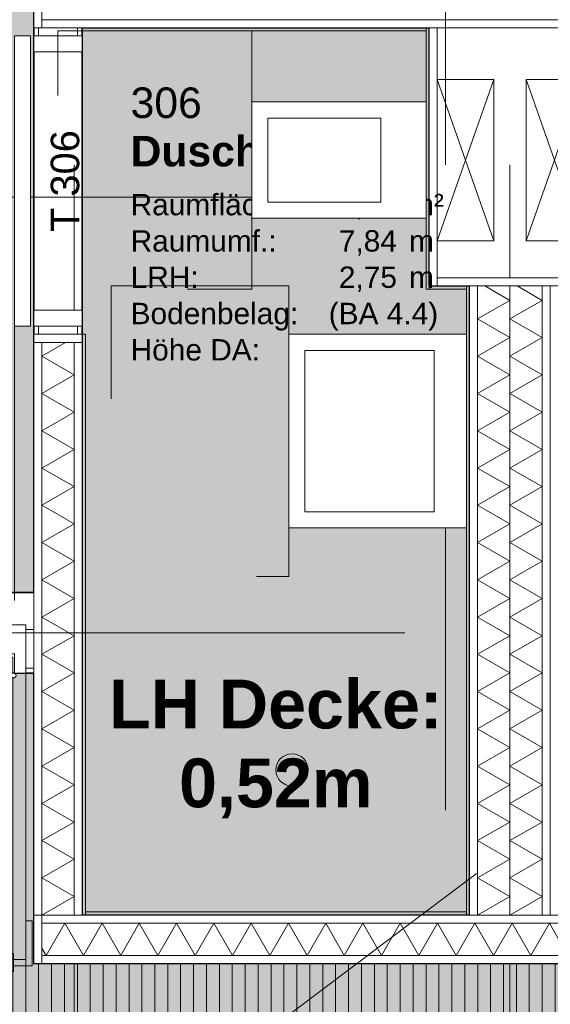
# Model space of a CAD drawing. Header units: metres. Extents: x -49 to 152, y -127 to 99.
# Tile 128 of 177: x -9.62 to -7.97, y -6.55 to -3.5. Entities that reach past the tile are written whole.
import ezdxf
from ezdxf.enums import TextEntityAlignment as Align

# ---------------------------------------------------------------- set-up
doc = ezdxf.new("R2010")
doc.units = ezdxf.units.M
for name, pattern in [('Achsen 01', [5.291531, 3.175, -1.058062, 0.352704, -0.705764]), ('gestrichelt - 01', [2, 1, -1]), ('ISO-07 Punktiert', [0.889, 0.127, -0.762]), ('Raster 01', [2, 1, -1]), ('VW-01 Strichlinie kurz', [2, 1, -1])]:
    doc.linetypes.add(name, pattern=pattern)
for name, color, linetype, lineweight in [('013_Beton und Stahlbetonarbeiten-000 Unterzüge', 7, 'ISO-07 Punktiert', 13), ('024_Fliesen_Plattenarbeiten-340 Fliesen', 7, 'Continuous', 9), ('027_Tischlerarbeiten-340 Innentüren', 7, 'Continuous', 9), ('031_Metallbauarbeiten-340 Innentüren _ Elemente', 7, 'Continuous', 9), ('039_Trockenbauarbeiten-340 Gipskarton', 7, 'Continuous', 9), ('_1.35m (3D)', 7, 'Continuous', 9), ('_GRU (2D)', 7, 'Continuous', 9), ('_OG 3 (2D)', 7, 'Continuous', 9), ('_OG 3 - DS (2D)', 7, 'Continuous', 9), ('AV1-Stempel-Raumstempel', 7, 'Continuous', 9), ('Keine', 7, 'Continuous', 9)]:
    doc.layers.add(name, color=color, linetype=linetype, lineweight=lineweight)
for name, color, linetype, lineweight, true_color in [('031_Metallbauarbeiten-350 Lamellendecke DS', 7, 'Continuous', 35, 0x666666), ('039_Trockenbauarbeiten-340 Dämmung', 7, 'Continuous', 9, 0xc0c0c0), ('039_Trockenbauarbeiten-350 Deckenspiegel', 7, 'Continuous', 35, 0x008011), ('045_Sanitärausstattung-allg.', 9, 'Continuous', 9, 0x808080), ('AV1-Achsen', 1, 'Achsen 01', 18, 0xff0000), ('AV1-Raster', 7, 'Raster 01', 9, 0xa6a6a6), ('AV1-Stempel-Türnummern', 7, 'Continuous', 100, 0x02abea)]:
    doc.layers.add(name, color=color, linetype=linetype, lineweight=lineweight, true_color=true_color)
doc.styles.add('Arial', font='arial.ttf')
doc.styles.add('Arial (bold)', font='arialbd.ttf')

# ---------------------------------------------------------------- blocks, each defined once
blk = doc.blocks.new('Group-4')
at = {"layer": 'AV1-Raster'}
for p, q in [((-9.45, -22.95), (-9.45, 1.35)), ((-8.1, -22.95), (-8.1, 1.35)), ((1.35, -4.05), (-40.5, -4.05)), ((1.35, -5.4), (-40.5, -5.4))]:
    blk.add_line(p, q, dxfattribs=at)
blk = doc.blocks.new('1.35m (3D)')
at = {"layer": 'AV1-Raster', "color": 7}
blk.add_blockref('Group-4', (0, 0), dxfattribs=at)
blk = doc.blocks.new('OG 3 - DS (2D)')
at = {"layer": '031_Metallbauarbeiten-350 Lamellendecke DS', "linetype": 'Continuous', "lineweight": 0, "transparency": 33554483}
blk.add_hatch(color=55, dxfattribs=at).paths.add_polyline_path([(-9.575, -3.375), (-10.675, -3.375), (-10.675, -5.275), (-9.575, -5.275)])
at = {"layer": '031_Metallbauarbeiten-350 Lamellendecke DS', "linetype": 'Continuous', "lineweight": 0, "transparency": 33554508}
blk.add_hatch(color=254, dxfattribs=at).paths.add_polyline_path([(-4.175, -6.425), (-1.225, -6.425), (-1.225, -5.525), (-0.125, -5.525), (-0.125, -7.975), (-13.425, -7.975), (-13.425, -6.425), (-12.025, -6.425), (-12.025, -5.525), (-9.575, -5.525), (-9.575, -6.425), (-6.625, -6.425), (-6.625, -5.525), (-4.175, -5.525)])
at = {"layer": '031_Metallbauarbeiten-350 Lamellendecke DS', "linetype": 'Continuous', "lineweight": 9, "transparency": 33554508}
h = blk.add_hatch(dxfattribs=at)
h.set_pattern_fill('Lamellendecke', color=252, style=0, pattern_type=2)
h.set_pattern_definition([(90, (0, 0), (0.04, 0), [])])
h.paths.add_polyline_path([(-4.175, -6.425), (-1.225, -6.425), (-1.225, -5.525), (-0.125, -5.525), (-0.125, -7.975), (-13.425, -7.975), (-13.425, -6.425), (-12.025, -6.425), (-12.025, -5.525), (-9.575, -5.525), (-9.575, -6.425), (-6.625, -6.425), (-6.625, -5.525), (-4.175, -5.525)])
at = {"layer": '039_Trockenbauarbeiten-350 Deckenspiegel', "linetype": 'Continuous', "lineweight": 0, "transparency": 33554483}
for points in [[(-10.675, -3.375), (-9.575, -3.375), (-9.575, -5.275), (-10.675, -5.275)], [(-9.425, -3.525), (-9.425, -6.275), (-8.225, -6.275), (-8.225, -4.325), (-8.35, -4.325), (-8.35, -3.525)]]:
    blk.add_hatch(color=106, dxfattribs=at).paths.add_polyline_path(points)
at = {"layer": '031_Metallbauarbeiten-350 Lamellendecke DS', "color": 251, "linetype": 'Continuous', "lineweight": 35, "transparency": 33554687, "flags": 128}
blk.add_lwpolyline([(-9.575, -3.375), (-10.675, -3.375), (-10.675, -5.275), (-9.575, -5.275)], close=True, dxfattribs=at)
at = {"layer": '031_Metallbauarbeiten-350 Lamellendecke DS', "flags": 128}
blk.add_lwpolyline([(-4.175, -6.425), (-1.225, -6.425), (-1.225, -5.525), (-0.125, -5.525), (-0.125, -7.975), (-13.425, -7.975), (-13.425, -6.425), (-12.025, -6.425), (-12.025, -5.525), (-9.575, -5.525), (-9.575, -6.425), (-6.625, -6.425), (-6.625, -5.525), (-4.175, -5.525)], close=True, dxfattribs=at)
at = {"layer": '039_Trockenbauarbeiten-350 Deckenspiegel', "flags": 128}
for points in [[(-10.675, -3.375), (-9.575, -3.375), (-9.575, -5.275), (-10.675, -5.275)], [(-9.425, -3.525), (-9.425, -6.275), (-8.225, -6.275), (-8.225, -4.325), (-8.35, -4.325), (-8.35, -3.525)]]:
    blk.add_lwpolyline(points, close=True, dxfattribs=at)
at = {"layer": '039_Trockenbauarbeiten-350 Deckenspiegel', "insert": (-8.8253, -5.76), "char_height": 0.15131, "attachment_point": 5, "line_spacing_factor": 0.969122, "style": 'Arial (bold)'}
blk.add_mtext('LH Decke: \\P0,52m', dxfattribs=at)
blk = doc.blocks.new('Group-198')
at = {"color": 255, "linetype": 'Continuous', "lineweight": 5}
blk.add_wipeout([(-6.275, 8), (-4.325, 8), (-4.325, 8.1), (-6.275, 8.1)], dxfattribs=at).dxf.layer = '039_Trockenbauarbeiten-340 Dämmung'
blk = doc.blocks.new('Group-199')
at = {"layer": '039_Trockenbauarbeiten-340 Dämmung', "transparency": 33554687, "flags": 128}
blk.add_lwpolyline([(-6.275, 8.1), (-6.2173, 8), (-6.1595, 8.1), (-6.1018, 8), (-6.0441, 8.1), (-5.9863, 8), (-5.9286, 8.1), (-5.8709, 8), (-5.8131, 8.1), (-5.7554, 8), (-5.6976, 8.1), (-5.6399, 8), (-5.5822, 8.1), (-5.5244, 8), (-5.4667, 8.1), (-5.409, 8), (-5.3512, 8.1), (-5.2935, 8), (-5.2358, 8.1), (-5.178, 8), (-5.1203, 8.1), (-5.0626, 8), (-5.0048, 8.1), (-4.9471, 8), (-4.8894, 8.1), (-4.8316, 8), (-4.7739, 8.1), (-4.7162, 8), (-4.6584, 8.1), (-4.6007, 8), (-4.5429, 8.1), (-4.4852, 8), (-4.4275, 8.1), (-4.3697, 8), (-4.325, 8.0775)], dxfattribs=at)
blk = doc.blocks.new('Group-200')
at = {"layer": '039_Trockenbauarbeiten-340 Dämmung'}
blk.add_blockref('Group-198', (0, 0), dxfattribs=at)
at = {"layer": '039_Trockenbauarbeiten-340 Dämmung', "transparency": 33554687}
blk.add_blockref('Group-199', (0, 0), dxfattribs=at)
blk = doc.blocks.new('Parametric Object-13')
at = {"layer": '039_Trockenbauarbeiten-340 Dämmung', "color": 7, "transparency": 33554687}
blk.add_blockref('Group-200', (0, 0), dxfattribs=at)
at = {"layer": '039_Trockenbauarbeiten-340 Dämmung', "color": 0, "flags": 1}
for tag in ['IFC_UUID', 'instanceID', 'prm0_name', 'prm0_type', 'prm0_value', 'prm1_name', 'prm1_type', 'prm1_value', 'prm2_name', 'prm2_type', 'prm2_value', 'prm3_name', 'prm3_type', 'prm3_value', 'prm4_name', 'prm4_type', 'prm4_value', 'prm5_name', 'prm5_type', 'prm5_value', 'prm6_name', 'prm6_type', 'prm6_value']:
    blk.add_attdef(tag, (-8.1, -6.275), '', height=0.00018, dxfattribs=at)
blk = doc.blocks.new('Group-201')
at = {"color": 255, "linetype": 'Continuous', "lineweight": 5}
blk.add_wipeout([(-6.275, 8.1), (-4.325, 8.1), (-4.325, 8.2), (-6.275, 8.2)], dxfattribs=at).dxf.layer = '039_Trockenbauarbeiten-340 Dämmung'
blk = doc.blocks.new('Group-202')
at = {"layer": '039_Trockenbauarbeiten-340 Dämmung', "transparency": 33554687, "flags": 128}
blk.add_lwpolyline([(-6.275, 8.2), (-6.2173, 8.1), (-6.1595, 8.2), (-6.1018, 8.1), (-6.0441, 8.2), (-5.9863, 8.1), (-5.9286, 8.2), (-5.8709, 8.1), (-5.8131, 8.2), (-5.7554, 8.1), (-5.6976, 8.2), (-5.6399, 8.1), (-5.5822, 8.2), (-5.5244, 8.1), (-5.4667, 8.2), (-5.409, 8.1), (-5.3512, 8.2), (-5.2935, 8.1), (-5.2358, 8.2), (-5.178, 8.1), (-5.1203, 8.2), (-5.0626, 8.1), (-5.0048, 8.2), (-4.9471, 8.1), (-4.8894, 8.2), (-4.8316, 8.1), (-4.7739, 8.2), (-4.7162, 8.1), (-4.6584, 8.2), (-4.6007, 8.1), (-4.5429, 8.2), (-4.4852, 8.1), (-4.4275, 8.2), (-4.3697, 8.1), (-4.325, 8.1775)], dxfattribs=at)
blk = doc.blocks.new('Group-203')
at = {"layer": '039_Trockenbauarbeiten-340 Dämmung'}
blk.add_blockref('Group-201', (0, 0), dxfattribs=at)
at = {"layer": '039_Trockenbauarbeiten-340 Dämmung', "transparency": 33554687}
blk.add_blockref('Group-202', (0, 0), dxfattribs=at)
blk = doc.blocks.new('Parametric Object-14')
at = {"layer": '039_Trockenbauarbeiten-340 Dämmung', "color": 7, "transparency": 33554687}
blk.add_blockref('Group-203', (0, 0), dxfattribs=at)
at = {"layer": '039_Trockenbauarbeiten-340 Dämmung', "color": 0, "flags": 1}
for tag in ['IFC_UUID', 'instanceID', 'prm0_name', 'prm0_type', 'prm0_value', 'prm1_name', 'prm1_type', 'prm1_value', 'prm2_name', 'prm2_type', 'prm2_value', 'prm3_name', 'prm3_type', 'prm3_value', 'prm4_name', 'prm4_type', 'prm4_value', 'prm5_name', 'prm5_type', 'prm5_value', 'prm6_name', 'prm6_type', 'prm6_value']:
    blk.add_attdef(tag, (-8.2, -6.275), '', height=0.00018, dxfattribs=at)
blk = doc.blocks.new('Group-210')
at = {"color": 255, "linetype": 'Continuous', "lineweight": 5}
blk.add_wipeout([(-6.275, 9.45), (-4.475, 9.45), (-4.475, 9.55), (-6.275, 9.55)], dxfattribs=at).dxf.layer = '039_Trockenbauarbeiten-340 Dämmung'
blk = doc.blocks.new('Group-211')
at = {"layer": '039_Trockenbauarbeiten-340 Dämmung', "transparency": 33554687, "flags": 128}
blk.add_lwpolyline([(-6.275, 9.55), (-6.2173, 9.45), (-6.1595, 9.55), (-6.1018, 9.45), (-6.0441, 9.55), (-5.9863, 9.45), (-5.9286, 9.55), (-5.8709, 9.45), (-5.8131, 9.55), (-5.7554, 9.45), (-5.6976, 9.55), (-5.6399, 9.45), (-5.5822, 9.55), (-5.5244, 9.45), (-5.4667, 9.55), (-5.409, 9.45), (-5.3512, 9.55), (-5.2935, 9.45), (-5.2358, 9.55), (-5.178, 9.45), (-5.1203, 9.55), (-5.0626, 9.45), (-5.0048, 9.55), (-4.9471, 9.45), (-4.8894, 9.55), (-4.8316, 9.45), (-4.7739, 9.55), (-4.7162, 9.45), (-4.6584, 9.55), (-4.6007, 9.45), (-4.5429, 9.55), (-4.4852, 9.45), (-4.475, 9.4677)], dxfattribs=at)
blk = doc.blocks.new('Group-212')
at = {"layer": '039_Trockenbauarbeiten-340 Dämmung'}
blk.add_blockref('Group-210', (0, 0), dxfattribs=at)
at = {"layer": '039_Trockenbauarbeiten-340 Dämmung', "transparency": 33554687}
blk.add_blockref('Group-211', (0, 0), dxfattribs=at)
blk = doc.blocks.new('Parametric Object-17')
at = {"layer": '039_Trockenbauarbeiten-340 Dämmung', "color": 7, "transparency": 33554687}
blk.add_blockref('Group-212', (0, 0), dxfattribs=at)
at = {"layer": '039_Trockenbauarbeiten-340 Dämmung', "color": 0, "flags": 1}
for tag in ['IFC_UUID', 'instanceID', 'prm0_name', 'prm0_type', 'prm0_value', 'prm1_name', 'prm1_type', 'prm1_value', 'prm2_name', 'prm2_type', 'prm2_value', 'prm3_name', 'prm3_type', 'prm3_value', 'prm4_name', 'prm4_type', 'prm4_value', 'prm5_name', 'prm5_type', 'prm5_value', 'prm6_name', 'prm6_type', 'prm6_value']:
    blk.add_attdef(tag, (-9.55, -6.275), '', height=0.00018, dxfattribs=at)
blk = doc.blocks.new('Group-213')
at = {"color": 255, "linetype": 'Continuous', "lineweight": 5}
blk.add_wipeout([(-6.3, 6.65), (-6.3, 9.55), (-6.4, 9.55), (-6.4, 6.65)], dxfattribs=at).dxf.layer = '039_Trockenbauarbeiten-340 Dämmung'
blk = doc.blocks.new('Group-214')
at = {"layer": '039_Trockenbauarbeiten-340 Dämmung', "transparency": 33554687, "flags": 128}
blk.add_lwpolyline([(-6.4, 6.65), (-6.3, 6.7077), (-6.4, 6.7655), (-6.3, 6.8232), (-6.4, 6.8809), (-6.3, 6.9387), (-6.4, 6.9964), (-6.3, 7.0541), (-6.4, 7.1119), (-6.3, 7.1696), (-6.4, 7.2274), (-6.3, 7.2851), (-6.4, 7.3428), (-6.3, 7.4006), (-6.4, 7.4583), (-6.3, 7.516), (-6.4, 7.5738), (-6.3, 7.6315), (-6.4, 7.6892), (-6.3, 7.747), (-6.4, 7.8047), (-6.3, 7.8624), (-6.4, 7.9202), (-6.3, 7.9779), (-6.4, 8.0356), (-6.3, 8.0934), (-6.4, 8.1511), (-6.3, 8.2088), (-6.4, 8.2666), (-6.3, 8.3243), (-6.4, 8.3821), (-6.3, 8.4398), (-6.4, 8.4975), (-6.3, 8.5553), (-6.4, 8.613), (-6.3, 8.6707), (-6.4, 8.7285), (-6.3, 8.7862), (-6.4, 8.8439), (-6.3, 8.9017), (-6.4, 8.9594), (-6.3, 9.0171), (-6.4, 9.0749), (-6.3, 9.1326), (-6.4, 9.1903), (-6.3, 9.2481), (-6.4, 9.3058), (-6.3, 9.3635), (-6.4, 9.4213), (-6.3, 9.479), (-6.4, 9.5368), (-6.3771, 9.55)], dxfattribs=at)
blk = doc.blocks.new('Group-215')
at = {"layer": '039_Trockenbauarbeiten-340 Dämmung'}
blk.add_blockref('Group-213', (0, 0), dxfattribs=at)
at = {"layer": '039_Trockenbauarbeiten-340 Dämmung', "transparency": 33554687}
blk.add_blockref('Group-214', (0, 0), dxfattribs=at)
blk = doc.blocks.new('Parametric Object-18')
at = {"layer": '039_Trockenbauarbeiten-340 Dämmung', "color": 7, "transparency": 33554687}
blk.add_blockref('Group-215', (0, 0), dxfattribs=at)
at = {"layer": '039_Trockenbauarbeiten-340 Dämmung', "color": 0, "flags": 1}
for tag in ['IFC_UUID', 'instanceID', 'prm0_name', 'prm0_type', 'prm0_value', 'prm1_name', 'prm1_type', 'prm1_value', 'prm2_name', 'prm2_type', 'prm2_value', 'prm3_name', 'prm3_type', 'prm3_value', 'prm4_name', 'prm4_type', 'prm4_value', 'prm5_name', 'prm5_type', 'prm5_value', 'prm6_name', 'prm6_type', 'prm6_value']:
    blk.add_attdef(tag, (-9.55, -6.4), '', height=0.00018, dxfattribs=at)
blk = doc.blocks.new('Group-340')
at = {"layer": '045_Sanitärausstattung-allg.'}
for p, q in [((-8.325, -3.685), (-8.15, -4.185)), ((-8.325, -4.185), (-8.15, -3.685))]:
    blk.add_line(p, q, dxfattribs=at)
at = {"layer": '045_Sanitärausstattung-allg.', "flags": 128}
blk.add_lwpolyline([(-8.15, -3.685), (-8.15, -4.185), (-8.325, -4.185), (-8.325, -3.685)], close=True, dxfattribs=at)
blk = doc.blocks.new('Group-341')
at = {"layer": '045_Sanitärausstattung-allg.'}
for p, q in [((-8.05, -3.685), (-7.875, -4.185)), ((-8.05, -4.185), (-7.875, -3.685))]:
    blk.add_line(p, q, dxfattribs=at)
at = {"layer": '045_Sanitärausstattung-allg.', "flags": 128}
blk.add_lwpolyline([(-7.875, -3.685), (-7.875, -4.185), (-8.05, -4.185), (-8.05, -3.685)], close=True, dxfattribs=at)
blk = doc.blocks.new('Group-354')
at = {"layer": '031_Metallbauarbeiten-340 Innentüren _ Elemente', "insert": (-9.4329, -4), "char_height": 0.08826, "attachment_point": 8, "rotation": 90, "line_spacing_factor": 0.965511, "style": 'Arial'}
blk.add_mtext('T 306', dxfattribs=at)
at = {"layer": 'AV1-Stempel-Türnummern', "color": 0, "flags": 1}
for tag in ['Türnummer', 'Lichte_Breite', 'Panikfunktion', 'AT-Nr.', 'Schallschutzklasse']:
    blk.add_attdef(tag, (-9.571, -4.1591), '', height=0.00018, dxfattribs=at)
blk = doc.blocks.new('Raumstempel - Symbol - 2')
at = {"layer": 'AV1-Stempel-Raumstempel', "attachment_point": 1, "line_spacing_factor": 0.969524, "style": 'Arial'}
for s, insert, char_height in [('Raumfläche:', (0.15, -0.5049), 0.066198), ('m²', (1.0125, -0.5049), 0.0662), ('Raumumf.:', (0.15, -0.6174), 0.0662), ('m', (1.0125, -0.6174), 0.0662), ('LRH:', (0.15, -0.7299), 0.0662), ('m', (1.0125, -0.7299), 0.0662), ('Bodenbelag:', (0.15, -0.8424), 0.066198), ('Höhe DA:', (0.15, -0.9549), 0.0662), ('m', (1.0125, -0.9549), 0.0662)]:
    blk.add_mtext(s, dxfattribs=dict(at, insert=insert, char_height=char_height))
at = {"layer": 'AV1-Stempel-Raumstempel'}
for tag, style, p in [('Raumnummer', 'Arial', (0.15, -0.175)), ('Raumname', 'Arial (bold)', (0.15, -0.325))]:
    blk.add_attdef(tag, text='', height=0.0946, dxfattribs=dict(at, style=style)).set_placement(p, align=Align.TOP_LEFT)
at = {"layer": 'AV1-Stempel-Raumstempel', "style": 'Arial'}
for tag, p in [('Raumfläche', (0.975, -0.5049)), ('Raumumfang', (0.975, -0.6174)), ('LRH', (0.975, -0.7299)), ('Bodendetail', (1.1028, -0.8424)), ('Höhe_DA', (0.975, -0.9549))]:
    blk.add_attdef(tag, text='', height=0.0662, dxfattribs=at).set_placement(p, align=Align.TOP_RIGHT)
at = {"layer": 'Keine', "color": 0, "flags": 1}
for tag, p in [('Bodenbelag', (0, -1.3327)), ('Decke', (0, -1.5029))]:
    blk.add_attdef(tag, p, '', height=0.0946, dxfattribs=at)
blk = doc.blocks.new('COE - Innentür Schiebe 2')
at = {"layer": '027_Tischlerarbeiten-340 Innentüren', "color": 8, "linetype": 'gestrichelt - 01'}
blk.add_line((-0.8875, 0.1803), (-0.0625, 0.1803), dxfattribs=at)
at = {"layer": '027_Tischlerarbeiten-340 Innentüren', "color": 8, "lineweight": 5, "flags": 128}
blk.add_lwpolyline([(-0.8855, 0.1797), (-0.8875, 0.1803), (-0.8855, 0.1808)], dxfattribs=at)
at = {"layer": '027_Tischlerarbeiten-340 Innentüren', "color": 8, "linetype": 'gestrichelt - 01', "flags": 128}
blk.add_lwpolyline([(-1.775, 0.135), (-0.875, 0.135), (-0.875, 0.085), (-1.775, 0.085)], close=True, dxfattribs=at)
at = {"color": 255}
for points in [[(-0.95, -0.06), (-0.95, 0.06), (-0.925, 0.06), (-0.925, -0.06)], [(-0.025, -0.06), (-0.025, 0.06), (0, 0.06), (0, -0.06)]]:
    blk.add_wipeout(points, dxfattribs=at).dxf.layer = '027_Tischlerarbeiten-340 Innentüren'
at = {"layer": '027_Tischlerarbeiten-340 Innentüren', "flags": 128}
for points in [[(-0.95, -0.06), (-0.95, 0.06), (-0.925, 0.06), (-0.925, -0.06)], [(-0.025, -0.06), (-0.025, 0.06), (0, 0.06), (0, -0.06)]]:
    blk.add_lwpolyline(points, close=True, dxfattribs=at)
at = {"color": 255}
for points in [[(-0.875, 0.075), (-0.875, -0.075), (-0.925, -0.075), (-0.925, 0.075)], [(-0.075, -0.075), (-0.075, 0.075), (-0.025, 0.075), (-0.025, -0.075)]]:
    blk.add_wipeout(points, dxfattribs=at).dxf.layer = '027_Tischlerarbeiten-340 Innentüren'
at = {"layer": '027_Tischlerarbeiten-340 Innentüren', "flags": 128}
for points in [[(-0.875, 0.075), (-0.875, -0.075), (-0.925, -0.075), (-0.925, 0.075)], [(-0.075, -0.075), (-0.075, 0.075), (-0.025, 0.075), (-0.025, -0.075)]]:
    blk.add_lwpolyline(points, close=True, dxfattribs=at)
at = {"color": 255}
blk.add_wipeout([(-0.925, 0.135), (-0.025, 0.135), (-0.025, 0.085), (-0.925, 0.085)], dxfattribs=at).dxf.layer = '027_Tischlerarbeiten-340 Innentüren'
at = {"layer": '027_Tischlerarbeiten-340 Innentüren', "flags": 128}
blk.add_lwpolyline([(-0.925, 0.135), (-0.025, 0.135), (-0.025, 0.085), (-0.925, 0.085)], close=True, dxfattribs=at)
blk = doc.blocks.new('COE - Innentür 1.10 _ 0.15')
at = {"layer": '027_Tischlerarbeiten-340 Innentüren', "color": 253, "linetype": 'gestrichelt - 01', "lineweight": 9, "transparency": 33554687, "flags": 128}
for points in [[(0.9825, 1.0375), (0.9625, 1.0375), (0.9625, 1.075), (0.8425, 1.075), (0.8425, 1.095), (0.9825, 1.095)], [(0.945, 1.03), (0.945, 1.0375), (1, 1.0375), (1, 1.03)], [(0.085, 1.03), (1.055, 1.03), (1.055, 0.98), (0.085, 0.98)], [(0.945, 0.9725), (0.945, 0.98), (1, 0.98), (1, 0.9725)], [(0.9825, 0.9725), (0.9625, 0.9725), (0.9625, 0.935), (0.8425, 0.935), (0.8425, 0.915), (0.9825, 0.915)]]:
    blk.add_lwpolyline(points, close=True, dxfattribs=at)
at = {"layer": '027_Tischlerarbeiten-340 Innentüren', "color": 253, "linetype": 'gestrichelt - 01', "lineweight": 9, "transparency": 33554687}
blk.add_arc((0.0825, 1.0375), 0.9725, 269.5581, 356.6163, dxfattribs=at)
at = {"color": 255}
for points in [[(-0.06, 1.1), (0.06, 1.1), (0.06, 1.075), (-0.06, 1.075)], [(-0.06, 0.025), (0.06, 0.025), (0.06, 0), (-0.06, 0)]]:
    blk.add_wipeout(points, dxfattribs=at).dxf.layer = '027_Tischlerarbeiten-340 Innentüren'
at = {"layer": '027_Tischlerarbeiten-340 Innentüren', "flags": 128}
for points in [[(-0.06, 1.1), (0.06, 1.1), (0.06, 1.075), (-0.06, 1.075)], [(-0.06, 0.025), (0.06, 0.025), (0.06, 0), (-0.06, 0)]]:
    blk.add_lwpolyline(points, close=True, dxfattribs=at)
at = {"color": 255}
blk.add_wipeout([(0.075, 0.06), (0.015, 0.06), (0.015, 0.075), (-0.075, 0.075), (-0.075, 0.025), (0.075, 0.025)], dxfattribs=at).dxf.layer = '027_Tischlerarbeiten-340 Innentüren'
at = {"layer": '027_Tischlerarbeiten-340 Innentüren', "flags": 128}
blk.add_lwpolyline([(0.075, 0.06), (0.015, 0.06), (0.015, 0.075), (-0.075, 0.075), (-0.075, 0.025), (0.075, 0.025)], close=True, dxfattribs=at)
at = {"color": 255}
blk.add_wipeout([(0.075, 1.035), (0.075, 0.065), (0.025, 0.065), (0.025, 1.035)], dxfattribs=at).dxf.layer = '027_Tischlerarbeiten-340 Innentüren'
at = {"layer": '027_Tischlerarbeiten-340 Innentüren', "flags": 128}
blk.add_lwpolyline([(0.075, 1.035), (0.075, 0.065), (0.025, 0.065), (0.025, 1.035)], close=True, dxfattribs=at)
at = {"color": 255}
for points in [[(0.075, 1.04), (0.015, 1.04), (0.015, 1.025), (-0.075, 1.025), (-0.075, 1.075), (0.075, 1.075)], [(0.0175, 0.1375), (0.0175, 0.1575), (-0.02, 0.1575), (-0.02, 0.2775), (-0.04, 0.2775), (-0.04, 0.1375)], [(0.0825, 0.1375), (0.0825, 0.1575), (0.12, 0.1575), (0.12, 0.2775), (0.14, 0.2775), (0.14, 0.1375)]]:
    blk.add_wipeout(points, dxfattribs=at).dxf.layer = '027_Tischlerarbeiten-340 Innentüren'
at = {"layer": '027_Tischlerarbeiten-340 Innentüren', "flags": 128}
for points in [[(0.075, 1.04), (0.015, 1.04), (0.015, 1.025), (-0.075, 1.025), (-0.075, 1.075), (0.075, 1.075)], [(0.0175, 0.1375), (0.0175, 0.1575), (-0.02, 0.1575), (-0.02, 0.2775), (-0.04, 0.2775), (-0.04, 0.1375)], [(0.0825, 0.1375), (0.0825, 0.1575), (0.12, 0.1575), (0.12, 0.2775), (0.14, 0.2775), (0.14, 0.1375)]]:
    blk.add_lwpolyline(points, close=True, dxfattribs=at)
at = {"color": 255}
for points in [[(0.09, 1.0375), (0.0878, 1.0322), (0.0825, 1.03), (0.0772, 1.0322), (0.075, 1.0375), (0.0772, 1.0428), (0.0825, 1.045), (0.0878, 1.0428)], [(0.0175, 0.175), (0.025, 0.175), (0.025, 0.12), (0.0175, 0.12)], [(0.075, 0.175), (0.0825, 0.175), (0.0825, 0.12), (0.075, 0.12)]]:
    blk.add_wipeout(points, dxfattribs=at).dxf.layer = '027_Tischlerarbeiten-340 Innentüren'
at = {"layer": '027_Tischlerarbeiten-340 Innentüren', "flags": 128}
for points in [[(0.0175, 0.175), (0.025, 0.175), (0.025, 0.12), (0.0175, 0.12)], [(0.075, 0.175), (0.0825, 0.175), (0.0825, 0.12), (0.075, 0.12)]]:
    blk.add_lwpolyline(points, close=True, dxfattribs=at)
at = {"layer": '027_Tischlerarbeiten-340 Innentüren'}
blk.add_circle((0.0825, 1.0375), 0.0075, dxfattribs=at)
blk = doc.blocks.new('Group-837')
at = {"layer": '045_Sanitärausstattung-allg.', "linetype": 'Raster 01', "flags": 128}
blk.add_lwpolyline([(-8.9, -3.535), (-8.9, -4.335), (-9.5, -4.335), (-9.5, -3.535)], close=True, dxfattribs=at)
at = {"color": 255, "transparency": 33554559}
blk.add_wipeout([(-8.36, -3.755), (-8.36, -4.115), (-8.9, -4.115), (-8.9, -3.755)], dxfattribs=at).dxf.layer = '045_Sanitärausstattung-allg.'
at = {"layer": '045_Sanitärausstattung-allg.', "flags": 128}
for points in [[(-8.36, -3.755), (-8.36, -4.115), (-8.9, -4.115), (-8.9, -3.755)], [(-8.5, -3.805), (-8.5, -4.065), (-8.85, -4.065), (-8.85, -3.805)]]:
    blk.add_lwpolyline(points, close=True, dxfattribs=at)
blk = doc.blocks.new('Group-838')
at = {"layer": '045_Sanitärausstattung-allg.', "color": 7}
blk.add_blockref('Group-837', (0, 0), dxfattribs=at)
blk = doc.blocks.new('Group-839')
at = {"layer": '045_Sanitärausstattung-allg.', "linetype": 'Raster 01', "flags": 128}
blk.add_lwpolyline([(-8.785, -4.325), (-8.785, -5.225), (-9.335, -5.225), (-9.335, -4.325)], close=True, dxfattribs=at)
at = {"color": 255, "transparency": 33554559}
blk.add_wipeout([(-8.235, -4.475), (-8.235, -5.075), (-8.785, -5.075), (-8.785, -4.475)], dxfattribs=at).dxf.layer = '045_Sanitärausstattung-allg.'
at = {"layer": '045_Sanitärausstattung-allg.', "flags": 128}
for points in [[(-8.235, -4.475), (-8.235, -5.075), (-8.785, -5.075), (-8.785, -4.475)], [(-8.335, -4.525), (-8.335, -5.025), (-8.735, -5.025), (-8.735, -4.525)]]:
    blk.add_lwpolyline(points, close=True, dxfattribs=at)
blk = doc.blocks.new('Group-840')
at = {"layer": '045_Sanitärausstattung-allg.', "color": 7}
blk.add_blockref('Group-839', (0, 0), dxfattribs=at)
blk = doc.blocks.new('Group-851')
at = {"layer": '045_Sanitärausstattung-allg.'}
blk.add_circle((-8.775, -5.825), 0.05, dxfattribs=at)
blk = doc.blocks.new('OG 3 (2D)')
at = {"layer": '039_Trockenbauarbeiten-340 Dämmung', "rotation": 90}
blk.add_blockref('Parametric Object-13', (0, 0), dxfattribs=at)
at = {"layer": '045_Sanitärausstattung-allg.', "color": 7}
for name in ['Group-340', 'Group-341']:
    blk.add_blockref(name, (0, 0), dxfattribs=at)
at = {"layer": 'AV1-Stempel-Türnummern', "color": 7}
blk.add_blockref('Group-354', (0, 0), dxfattribs=at)
at = {"color": 255}
blk.add_wipeout([(-6.65, -3.4), (-6.65, -3.525), (-6.75, -3.525), (-6.75, -3.5), (-9.45, -3.5), (-9.45, -3.525), (-9.55, -3.525), (-9.55, -3.4)], dxfattribs=at).dxf.layer = '039_Trockenbauarbeiten-340 Dämmung'
at = {"layer": '039_Trockenbauarbeiten-340 Dämmung', "flags": 128}
blk.add_lwpolyline([(-6.65, -3.4), (-6.65, -3.525), (-6.75, -3.525), (-6.75, -3.5), (-9.45, -3.5), (-9.45, -3.525), (-9.55, -3.525), (-9.55, -3.4)], close=True, dxfattribs=at)
at = {"layer": '039_Trockenbauarbeiten-340 Dämmung', "rotation": 90}
blk.add_blockref('Parametric Object-14', (0, 0), dxfattribs=at)
at = {"layer": '039_Trockenbauarbeiten-340 Dämmung', "flags": 128}
blk.add_lwpolyline([(-8, -6.275), (-8, -4.325), (-8.1, -4.325), (-8.1, -6.275)], close=True, dxfattribs=at)
at = {"color": 255}
blk.add_wipeout([(-9.55, -3.525), (-6.65, -3.525), (-6.65, -3.5), (-9.55, -3.5)], dxfattribs=at).dxf.layer = '039_Trockenbauarbeiten-340 Gipskarton'
at = {"layer": '024_Fliesen_Plattenarbeiten-340 Fliesen', "linetype": 'Continuous', "lineweight": 0}
for points in [[(-9.425, -3.525), (-8.36, -3.525), (-8.36, -3.535), (-9.425, -3.535)], [(-8.35, -3.525), (-8.35, -4.335), (-8.36, -4.335), (-8.36, -3.525)]]:
    blk.add_hatch(color=140, dxfattribs=at).paths.add_polyline_path(points)
at = {"layer": '024_Fliesen_Plattenarbeiten-340 Fliesen', "flags": 128}
for points in [[(-9.425, -3.525), (-8.36, -3.525), (-8.36, -3.535), (-9.425, -3.535)], [(-8.35, -3.525), (-8.35, -4.335), (-8.36, -4.335), (-8.36, -3.525)]]:
    blk.add_lwpolyline(points, close=True, dxfattribs=at)
at = {"layer": '039_Trockenbauarbeiten-340 Gipskarton', "flags": 128}
blk.add_lwpolyline([(-9.55, -3.525), (-6.65, -3.525), (-6.65, -3.5), (-9.55, -3.5)], close=True, dxfattribs=at)
at = {"color": 255}
blk.add_wipeout([(-6.65, -6.4), (-9.55, -6.4), (-9.55, -4.475), (-9.45, -4.475), (-9.45, -6.3), (-6.75, -6.3), (-6.75, -4.475), (-6.65, -4.475)], dxfattribs=at).dxf.layer = '039_Trockenbauarbeiten-340 Dämmung'
at = {"layer": '039_Trockenbauarbeiten-340 Dämmung', "flags": 128}
for points in [[(-8.2, -6.275), (-8.2, -4.325), (-8.1, -4.325), (-8.1, -6.275)], [(-6.65, -6.4), (-9.55, -6.4), (-9.55, -4.475), (-9.45, -4.475), (-9.45, -6.3), (-6.75, -6.3), (-6.75, -4.475), (-6.65, -4.475)]]:
    blk.add_lwpolyline(points, close=True, dxfattribs=at)
at = {"layer": '045_Sanitärausstattung-allg.', "color": 7}
blk.add_blockref('Group-851', (0, 0), dxfattribs=at)
at = {"color": 255}
blk.add_wipeout([(-9.575, -3.375), (-9.55, -3.375), (-9.55, -3.525), (-9.575, -3.525)], dxfattribs=at).dxf.layer = '039_Trockenbauarbeiten-340 Gipskarton'
at = {"layer": '039_Trockenbauarbeiten-340 Gipskarton', "flags": 128}
blk.add_lwpolyline([(-9.575, -3.375), (-9.55, -3.375), (-9.55, -3.525), (-9.575, -3.525)], close=True, dxfattribs=at)
at = {"layer": '039_Trockenbauarbeiten-340 Dämmung', "rotation": 90}
for name in ['Parametric Object-17', 'Parametric Object-18']:
    blk.add_blockref(name, (0, 0), dxfattribs=at)
at = {"color": 255}
for points in [[(-9.55, -6.275), (-6.65, -6.275), (-6.65, -6.3), (-9.55, -6.3)], [(-9.55, -6.4), (-6.65, -6.4), (-6.65, -6.425), (-9.55, -6.425)]]:
    blk.add_wipeout(points, dxfattribs=at).dxf.layer = '039_Trockenbauarbeiten-340 Gipskarton'
at = {"layer": '039_Trockenbauarbeiten-340 Gipskarton', "flags": 128}
for points in [[(-9.55, -6.275), (-6.65, -6.275), (-6.65, -6.3), (-9.55, -6.3)], [(-9.55, -6.4), (-6.65, -6.4), (-6.65, -6.425), (-9.55, -6.425)]]:
    blk.add_lwpolyline(points, close=True, dxfattribs=at)
at = {"color": 255}
for points in [[(-8, -6.275), (-7.975, -6.275), (-7.975, -4.325), (-8, -4.325)], [(-9.575, -4.5), (-9.55, -4.5), (-9.55, -6.275), (-9.575, -6.275)], [(-9.45, -4.5), (-9.425, -4.5), (-9.425, -6.275), (-9.45, -6.275)]]:
    blk.add_wipeout(points, dxfattribs=at).dxf.layer = '039_Trockenbauarbeiten-340 Gipskarton'
at = {"layer": '024_Fliesen_Plattenarbeiten-340 Fliesen', "linetype": 'Continuous', "lineweight": 0}
blk.add_hatch(color=140, dxfattribs=at).paths.add_polyline_path([(-9.415, -4.475), (-9.415, -6.275), (-9.425, -6.275), (-9.425, -4.475)])
at = {"layer": '024_Fliesen_Plattenarbeiten-340 Fliesen', "flags": 128}
blk.add_lwpolyline([(-9.415, -4.475), (-9.415, -6.275), (-9.425, -6.275), (-9.425, -4.475)], close=True, dxfattribs=at)
at = {"layer": '039_Trockenbauarbeiten-340 Gipskarton', "flags": 128}
for points in [[(-8, -6.275), (-7.975, -6.275), (-7.975, -4.325), (-8, -4.325)], [(-9.575, -4.5), (-9.55, -4.5), (-9.55, -6.275), (-9.575, -6.275)], [(-9.45, -4.5), (-9.425, -4.5), (-9.425, -6.275), (-9.45, -6.275)]]:
    blk.add_lwpolyline(points, close=True, dxfattribs=at)
at = {"color": 255}
for points in [[(-8.325, -4.3), (-8.325, -4.325), (-7.875, -4.325), (-7.875, -4.3)], [(-9.425, -4.475), (-9.425, -4.5), (-9.575, -4.5), (-9.575, -4.475)], [(-9.55, -6.425), (-9.575, -6.425), (-9.575, -6.275), (-9.55, -6.275)]]:
    blk.add_wipeout(points, dxfattribs=at).dxf.layer = '039_Trockenbauarbeiten-340 Gipskarton'
at = {"layer": '039_Trockenbauarbeiten-340 Gipskarton', "flags": 128}
for points in [[(-8.325, -4.3), (-8.325, -4.325), (-7.875, -4.325), (-7.875, -4.3)], [(-9.425, -4.475), (-9.425, -4.5), (-9.575, -4.5), (-9.575, -4.475)], [(-9.55, -6.425), (-9.575, -6.425), (-9.575, -6.275), (-9.55, -6.275)]]:
    blk.add_lwpolyline(points, close=True, dxfattribs=at)
at = {"color": 255}
blk.add_wipeout([(-8.225, -6.275), (-8.2, -6.275), (-8.2, -4.325), (-8.225, -4.325)], dxfattribs=at).dxf.layer = '039_Trockenbauarbeiten-340 Gipskarton'
at = {"layer": '024_Fliesen_Plattenarbeiten-340 Fliesen', "linetype": 'Continuous', "lineweight": 0}
for points in [[(-8.35, -4.325), (-8.235, -4.325), (-8.235, -4.335), (-8.35, -4.335)], [(-8.235, -6.275), (-8.235, -4.325), (-8.225, -4.325), (-8.225, -6.275)], [(-9.415, -6.265), (-8.235, -6.265), (-8.235, -6.275), (-9.415, -6.275)]]:
    blk.add_hatch(color=140, dxfattribs=at).paths.add_polyline_path(points)
at = {"layer": '013_Beton und Stahlbetonarbeiten-000 Unterzüge', "linetype": 'VW-01 Strichlinie kurz', "flags": 128}
blk.add_lwpolyline([(-8.3, -7.95), (-8.3, -0.125), (-7.9, -0.125), (-7.9, -7.95)], close=True, dxfattribs=at)
at = {"layer": '024_Fliesen_Plattenarbeiten-340 Fliesen', "flags": 128}
for points in [[(-8.35, -4.325), (-8.235, -4.325), (-8.235, -4.335), (-8.35, -4.335)], [(-8.235, -6.275), (-8.235, -4.325), (-8.225, -4.325), (-8.225, -6.275)], [(-9.415, -6.265), (-8.235, -6.265), (-8.235, -6.275), (-9.415, -6.275)]]:
    blk.add_lwpolyline(points, close=True, dxfattribs=at)
at = {"layer": '039_Trockenbauarbeiten-340 Gipskarton', "flags": 128}
blk.add_lwpolyline([(-8.225, -6.275), (-8.2, -6.275), (-8.2, -4.325), (-8.225, -4.325)], close=True, dxfattribs=at)
at = {"color": 255}
blk.add_wipeout([(-8.325, -3.525), (-8.35, -3.525), (-8.35, -4.325), (-8.325, -4.325)], dxfattribs=at).dxf.layer = '039_Trockenbauarbeiten-340 Gipskarton'
at = {"layer": '013_Beton und Stahlbetonarbeiten-000 Unterzüge', "linetype": 'VW-01 Strichlinie kurz'}
blk.add_line((-10.6, -7.95), (0.125, 0.125), dxfattribs=at)
at = {"layer": '039_Trockenbauarbeiten-340 Gipskarton', "flags": 128}
blk.add_lwpolyline([(-8.325, -3.525), (-8.35, -3.525), (-8.35, -4.325), (-8.325, -4.325)], close=True, dxfattribs=at)
at = {"layer": 'AV1-Stempel-Raumstempel'}
blk.add_blockref('Raumstempel - Symbol - 2', (-9.425, -3.535), dxfattribs=at).add_auto_attribs({'Raumname': 'Dusche 03', 'Raumnummer': '306', 'Bodendetail': '(BA 4.4)', 'Raumfläche': '3,13', 'LRH': '2,75', 'Raumumfang': '7,84', 'Höhe_DA': '0,5'})
at = {"layer": '027_Tischlerarbeiten-340 Innentüren', "color": 7}
for name, p, rotation in [('COE - Innentür Schiebe 2', (-9.5, -3.525), 90), ('COE - Innentür 1.10 _ 0.15', (-10.675, -5.45), 270)]:
    blk.add_blockref(name, p, dxfattribs=dict(at, rotation=rotation))
at = {"layer": '045_Sanitärausstattung-allg.', "color": 7}
blk.add_blockref('Group-838', (0, 0), dxfattribs=at)
blk.add_blockref('Group-840', (0, 0), dxfattribs=at)
blk = doc.blocks.new('Group-883')
at = {"layer": 'AV1-Achsen'}
blk.add_line((-43.35, -5.4), (4.2, -5.4), dxfattribs=at)
blk = doc.blocks.new('GRU (2D)')
at = {"layer": 'AV1-Achsen', "color": 7}
blk.add_blockref('Group-883', (0, 0), dxfattribs=at)

msp = doc.modelspace()

# ---------------------------------------------------------------- block references
at = {"layer": '_1.35m (3D)'}
msp.add_blockref('1.35m (3D)', (0, 0), dxfattribs=at)

# ---------------------------------------------------------------- next in the draw order: block references
at = {"layer": '_OG 3 - DS (2D)'}
msp.add_blockref('OG 3 - DS (2D)', (0, 0), dxfattribs=at)

# ---------------------------------------------------------------- next in the draw order: block references
at = {"layer": '_OG 3 (2D)'}
msp.add_blockref('OG 3 (2D)', (0, 0), dxfattribs=at)

# ---------------------------------------------------------------- next in the draw order: block references
at = {"layer": '_GRU (2D)'}
msp.add_blockref('GRU (2D)', (0, 0), dxfattribs=at)

doc.saveas('drawing.dxf')
